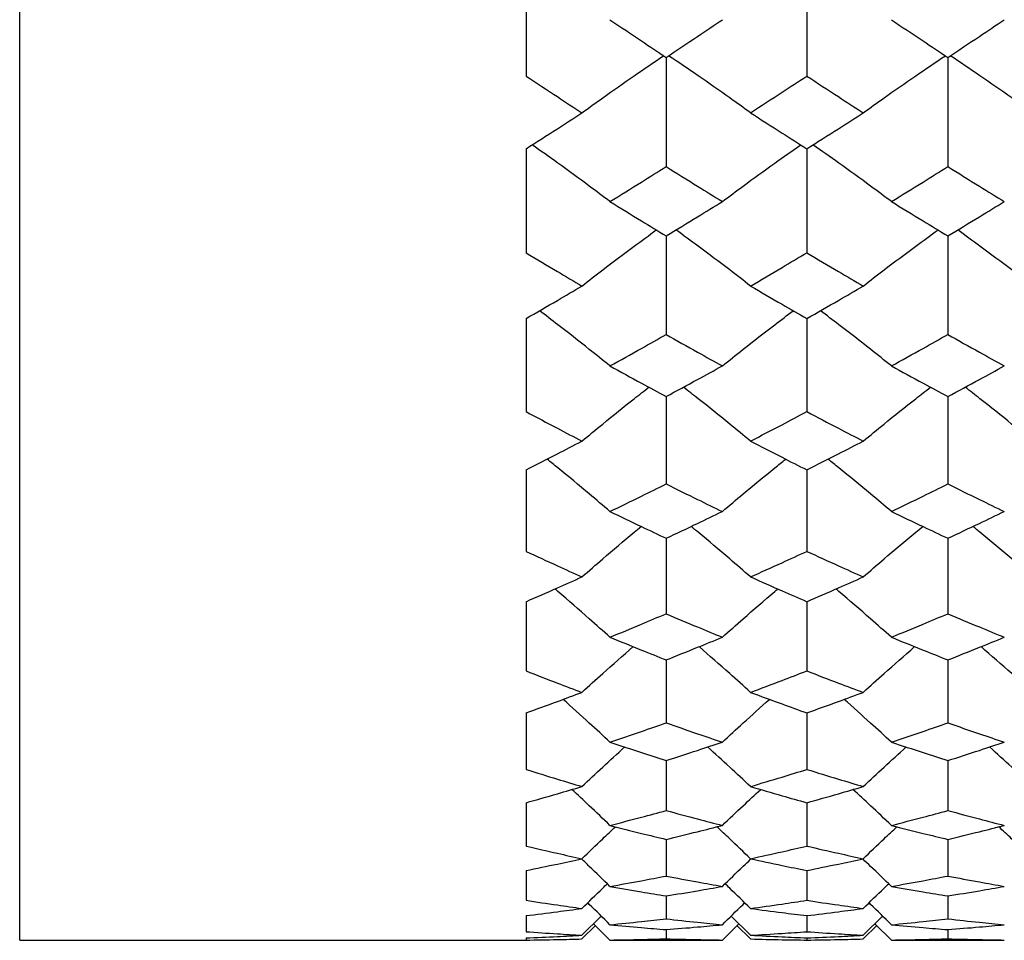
# Model space of a CAD drawing. Header units: inches. Extents: x 1.7 to 20.7, y 4 to 15.1.
# Tile 4 of 54: x 13.153 to 13.639, y 4.04 to 4.495. Entities that reach past the tile are written whole.
import ezdxf

# ---------------------------------------------------------------- set-up
doc = ezdxf.new("R2010")
doc.units = ezdxf.units.IN
doc.header["$MEASUREMENT"] = 0

msp = doc.modelspace()

# ---------------------------------------------------------------- linework, layer by layer
at = {"color": 7, "linetype": 'Continuous', "lineweight": 25}
for p, q in [((13.15252, 4.04024), (13.15252, 5.56128)), ((13.40252, 4.52307), (13.40252, 4.46676)), ((13.54115, 4.52229), (13.54115, 4.46676)), ((13.47168, 4.47595), (13.47168, 4.42209)), ((13.61079, 4.47595), (13.61079, 4.42209)), ((13.40252, 4.43085), (13.40252, 4.37954)), ((13.54115, 4.43085), (13.54115, 4.37954)), ((13.47168, 4.38787), (13.47168, 4.3392)), ((13.61079, 4.38787), (13.61079, 4.3392)), ((13.40252, 4.34708), (13.40252, 4.30114)), ((13.54115, 4.34708), (13.54115, 4.30114)), ((13.47168, 4.30857), (13.47168, 4.26545)), ((13.61079, 4.30857), (13.61079, 4.26545)), ((13.40252, 4.27239), (13.40252, 4.23218)), ((13.54115, 4.27239), (13.54115, 4.23218)), ((13.47168, 4.23864), (13.47168, 4.2014)), ((13.61079, 4.23864), (13.61079, 4.2014)), ((13.40252, 4.20735), (13.40252, 4.17317)), ((13.54115, 4.20735), (13.54115, 4.17317)), ((13.47168, 4.17861), (13.47168, 4.14754)), ((13.61079, 4.17861), (13.61079, 4.14754)), ((13.40252, 4.15246), (13.40252, 4.12457)), ((13.54115, 4.15246), (13.54115, 4.12457)), ((13.47168, 4.12895), (13.47168, 4.10428)), ((13.61079, 4.12895), (13.61079, 4.10428)), ((13.40252, 4.10812), (13.40252, 4.08674)), ((13.54115, 4.10812), (13.54115, 4.08674)), ((13.47168, 4.09003), (13.47168, 4.07195)), ((13.61079, 4.09003), (13.61079, 4.07195)), ((13.40252, 4.07469), (13.40252, 4.05997)), ((13.54115, 4.07469), (13.54115, 4.05997)), ((13.47168, 4.06214), (13.47168, 4.0508)), ((13.61079, 4.06214), (13.61079, 4.0508)), ((13.40252, 4.05241), (13.40252, 4.04447)), ((13.43014, 4.04273), (13.43968, 4.05214)), ((13.51334, 4.04273), (13.50375, 4.05214)), ((13.54115, 4.05241), (13.54115, 4.04447)), ((13.56899, 4.04273), (13.5786, 4.05214)), ((13.43014, 4.04089), (13.4368, 4.04747)), ((13.44397, 4.04038), (13.43587, 4.04838)), ((13.47168, 4.0455), (13.47168, 4.04098)), ((13.49944, 4.04038), (13.50758, 4.04838)), ((13.51334, 4.04089), (13.50665, 4.04747)), ((13.56899, 4.04089), (13.5757, 4.04747)), ((13.58292, 4.04038), (13.57477, 4.04838)), ((13.61079, 4.0455), (13.61079, 4.04098)), ((13.15252, 4.04024), (13.40252, 4.04024)), ((13.40252, 4.04145), (13.40252, 4.04024)), ((13.46624, 4.04024), (13.47713, 4.04024)), ((13.54115, 4.04145), (13.54115, 4.04035)), ((13.60532, 4.04024), (13.61626, 4.04024))]:
    msp.add_line(p, q, dxfattribs=at)
for points, knots in [([(13.44397, 4.49456), (13.44914, 4.49106), (13.45838, 4.48482), (13.46762, 4.47866), (13.47168, 4.47595)], [0, 0, 0, 0, 0.5597614, 1, 1, 1, 1]), ([(13.47168, 4.47595), (13.47686, 4.4794), (13.48611, 4.48557), (13.49537, 4.49181), (13.49944, 4.49456)], [0, 0, 0, 0, 0.5598, 1, 1, 1, 1]), ([(13.58292, 4.49456), (13.58812, 4.49106), (13.59741, 4.48482), (13.6067, 4.47866), (13.61079, 4.47595)], [0, 0, 0, 0, 0.5599549, 1, 1, 1, 1]), ([(13.61079, 4.47595), (13.61599, 4.4794), (13.62528, 4.48556), (13.63457, 4.49181), (13.63866, 4.49456)], [0, 0, 0, 0, 0.5599936, 1, 1, 1, 1]), ([(13.43014, 4.44864), (13.43354, 4.4511), (13.44205, 4.45724), (13.45546, 4.46664), (13.4656, 4.47348), (13.47046, 4.47676)], [0, 0, 0, 0, 0.257404, 0.643597, 1, 1, 1, 1]), ([(13.51334, 4.44864), (13.50992, 4.4511), (13.50138, 4.45723), (13.48793, 4.46663), (13.47778, 4.47348), (13.47291, 4.47676)], [0, 0, 0, 0, 0.257401, 0.64358, 1, 1, 1, 1]), ([(13.56899, 4.44864), (13.57242, 4.4511), (13.58099, 4.45723), (13.59448, 4.46663), (13.60467, 4.47348), (13.60956, 4.47676)], [0, 0, 0, 0, 0.257405, 0.643595, 1, 1, 1, 1]), ([(13.65259, 4.44864), (13.64917, 4.4511), (13.6406, 4.45723), (13.6271, 4.46663), (13.61691, 4.47348), (13.61201, 4.47676)], [0, 0, 0, 0, 0.257401, 0.643584, 1, 1, 1, 1]), ([(13.40252, 4.46676), (13.40767, 4.46336), (13.41687, 4.45728), (13.42608, 4.45128), (13.43014, 4.44864)], [0, 0, 0, 0, 0.559703, 1, 1, 1, 1]), ([(13.51334, 4.44864), (13.51853, 4.452), (13.5278, 4.45801), (13.53707, 4.46409), (13.54115, 4.46676)], [0, 0, 0, 0, 0.559858, 1, 1, 1, 1]), ([(13.54115, 4.46676), (13.54635, 4.46336), (13.55563, 4.45728), (13.56491, 4.45128), (13.56899, 4.44864)], [0, 0, 0, 0, 0.559897, 1, 1, 1, 1]), ([(13.40252, 4.43085), (13.40767, 4.43415), (13.41687, 4.44004), (13.42608, 4.44601), (13.43014, 4.44864)], [0, 0, 0, 0, 0.559703, 1, 1, 1, 1]), ([(13.51334, 4.44864), (13.51853, 4.4453), (13.5278, 4.43933), (13.53707, 4.43344), (13.54115, 4.43085)], [0, 0, 0, 0, 0.559858, 1, 1, 1, 1]), ([(13.54115, 4.43085), (13.54635, 4.43415), (13.55563, 4.44004), (13.56491, 4.44601), (13.56899, 4.44864)], [0, 0, 0, 0, 0.559897, 1, 1, 1, 1]), ([(13.44397, 4.40481), (13.44057, 4.40736), (13.43207, 4.41373), (13.41928, 4.42308), (13.40978, 4.42979), (13.40553, 4.43278)], [0, 0, 0, 0, 0.269261, 0.67323, 1, 1, 1, 1]), ([(13.49944, 4.40481), (13.50286, 4.40736), (13.51141, 4.41374), (13.52427, 4.42309), (13.53384, 4.42979), (13.53812, 4.43278)], [0, 0, 0, 0, 0.269284, 0.673298, 1, 1, 1, 1]), ([(13.58292, 4.40481), (13.5795, 4.40736), (13.57093, 4.41374), (13.55804, 4.42309), (13.54847, 4.42979), (13.54418, 4.43278)], [0, 0, 0, 0, 0.269267, 0.67325, 1, 1, 1, 1]), ([(13.44397, 4.40481), (13.44914, 4.40801), (13.45838, 4.41373), (13.46762, 4.41953), (13.47168, 4.42209)], [0, 0, 0, 0, 0.559761, 1, 1, 1, 1]), ([(13.47168, 4.42209), (13.47686, 4.41884), (13.48611, 4.41304), (13.49537, 4.40732), (13.49944, 4.40481)], [0, 0, 0, 0, 0.5598, 1, 1, 1, 1]), ([(13.58292, 4.40481), (13.58812, 4.40801), (13.59741, 4.41373), (13.6067, 4.41953), (13.61079, 4.42209)], [0, 0, 0, 0, 0.5599549, 1, 1, 1, 1]), ([(13.61079, 4.42209), (13.61599, 4.41884), (13.62528, 4.41304), (13.63457, 4.40732), (13.63866, 4.40481)], [0, 0, 0, 0, 0.5599936, 1, 1, 1, 1]), ([(13.44397, 4.40481), (13.44914, 4.40162), (13.45838, 4.39593), (13.46762, 4.39034), (13.47168, 4.38787)], [0, 0, 0, 0, 0.559761, 1, 1, 1, 1]), ([(13.47168, 4.38787), (13.47686, 4.39101), (13.48611, 4.39661), (13.49537, 4.4023), (13.49944, 4.40481)], [0, 0, 0, 0, 0.5598, 1, 1, 1, 1]), ([(13.58292, 4.40481), (13.58812, 4.40162), (13.59741, 4.39594), (13.6067, 4.39034), (13.61079, 4.38787)], [0, 0, 0, 0, 0.5599549, 1, 1, 1, 1]), ([(13.61079, 4.38787), (13.61599, 4.39101), (13.62528, 4.39661), (13.63457, 4.4023), (13.63866, 4.40481)], [0, 0, 0, 0, 0.559994, 1, 1, 1, 1]), ([(13.43014, 4.36313), (13.43354, 4.36578), (13.44205, 4.3724), (13.45427, 4.38164), (13.4632, 4.38814), (13.46685, 4.39081)], [0, 0, 0, 0, 0.282393, 0.706079, 1, 1, 1, 1]), ([(13.51334, 4.36313), (13.50992, 4.36578), (13.50138, 4.37239), (13.48913, 4.38163), (13.48018, 4.38814), (13.47652, 4.39081)], [0, 0, 0, 0, 0.282349, 0.705957, 1, 1, 1, 1]), ([(13.56899, 4.36313), (13.57242, 4.36578), (13.58099, 4.37239), (13.59328, 4.38164), (13.60225, 4.38814), (13.60593, 4.39081)], [0, 0, 0, 0, 0.282384, 0.706052, 1, 1, 1, 1]), ([(13.65259, 4.36313), (13.64917, 4.36578), (13.6406, 4.37239), (13.6283, 4.38164), (13.61932, 4.38814), (13.61564, 4.39081)], [0, 0, 0, 0, 0.282361, 0.705991, 1, 1, 1, 1]), ([(13.40252, 4.37954), (13.40767, 4.37645), (13.41687, 4.37094), (13.42608, 4.36552), (13.43014, 4.36313)], [0, 0, 0, 0, 0.559703, 1, 1, 1, 1]), ([(13.51334, 4.36313), (13.51853, 4.36617), (13.5278, 4.3716), (13.53707, 4.37711), (13.54115, 4.37954)], [0, 0, 0, 0, 0.5598581, 1, 1, 1, 1]), ([(13.54115, 4.37954), (13.54635, 4.37645), (13.55563, 4.37094), (13.56491, 4.36552), (13.56899, 4.36313)], [0, 0, 0, 0, 0.559897, 1, 1, 1, 1]), ([(13.40252, 4.34708), (13.40767, 4.35006), (13.41687, 4.35536), (13.42608, 4.36076), (13.43014, 4.36313)], [0, 0, 0, 0, 0.559703, 1, 1, 1, 1]), ([(13.51334, 4.36313), (13.51853, 4.36011), (13.5278, 4.35472), (13.53707, 4.34942), (13.54115, 4.34708)], [0, 0, 0, 0, 0.559858, 1, 1, 1, 1]), ([(13.54115, 4.34708), (13.54635, 4.35006), (13.55563, 4.35536), (13.56491, 4.36076), (13.56899, 4.36313)], [0, 0, 0, 0, 0.559897, 1, 1, 1, 1]), ([(13.44397, 4.3237), (13.44057, 4.32643), (13.43207, 4.33326), (13.42048, 4.34235), (13.41219, 4.34862), (13.40915, 4.35092)], [0, 0, 0, 0, 0.296902, 0.742341, 1, 1, 1, 1]), ([(13.49944, 4.3237), (13.50286, 4.32643), (13.51141, 4.33327), (13.52307, 4.34236), (13.53141, 4.34862), (13.53447, 4.35092)], [0, 0, 0, 0, 0.296979, 0.742547, 1, 1, 1, 1]), ([(13.58292, 4.3237), (13.5795, 4.32643), (13.57093, 4.33327), (13.55925, 4.34236), (13.5509, 4.34862), (13.54784, 4.35092)], [0, 0, 0, 0, 0.296924, 0.742402, 1, 1, 1, 1]), ([(13.44397, 4.3237), (13.44914, 4.32657), (13.45838, 4.33169), (13.46762, 4.3369), (13.47168, 4.3392)], [0, 0, 0, 0, 0.559761, 1, 1, 1, 1]), ([(13.47168, 4.3392), (13.47686, 4.33628), (13.48611, 4.33107), (13.49537, 4.32595), (13.49944, 4.3237)], [0, 0, 0, 0, 0.5598, 1, 1, 1, 1]), ([(13.58292, 4.3237), (13.58812, 4.32657), (13.59741, 4.33169), (13.6067, 4.3369), (13.61079, 4.3392)], [0, 0, 0, 0, 0.5599549, 1, 1, 1, 1]), ([(13.61079, 4.3392), (13.61599, 4.33628), (13.62528, 4.33107), (13.63457, 4.32595), (13.63866, 4.3237)], [0, 0, 0, 0, 0.559994, 1, 1, 1, 1]), ([(13.44397, 4.3237), (13.44914, 4.32085), (13.45838, 4.31576), (13.46762, 4.31077), (13.47168, 4.30857)], [0, 0, 0, 0, 0.5597614, 1, 1, 1, 1]), ([(13.47168, 4.30857), (13.47686, 4.31137), (13.48611, 4.31637), (13.49537, 4.32146), (13.49944, 4.3237)], [0, 0, 0, 0, 0.5598, 1, 1, 1, 1]), ([(13.58292, 4.3237), (13.58812, 4.32085), (13.59741, 4.31576), (13.6067, 4.31077), (13.61079, 4.30857)], [0, 0, 0, 0, 0.559955, 1, 1, 1, 1]), ([(13.61079, 4.30857), (13.61599, 4.31137), (13.62528, 4.31636), (13.63457, 4.32146), (13.63866, 4.3237)], [0, 0, 0, 0, 0.5599936, 1, 1, 1, 1]), ([(13.43014, 4.28658), (13.43354, 4.2894), (13.44206, 4.29645), (13.45305, 4.30533), (13.46074, 4.3113), (13.46317, 4.31318)], [0, 0, 0, 0, 0.313399, 0.783603, 1, 1, 1, 1]), ([(13.51334, 4.28658), (13.50992, 4.28939), (13.50138, 4.29644), (13.49034, 4.30532), (13.48264, 4.3113), (13.4802, 4.31319)], [0, 0, 0, 0, 0.31329, 0.783319, 1, 1, 1, 1]), ([(13.56899, 4.28658), (13.57242, 4.2894), (13.58099, 4.29644), (13.59205, 4.30532), (13.59979, 4.3113), (13.60223, 4.31318)], [0, 0, 0, 0, 0.313376, 0.78354, 1, 1, 1, 1]), ([(13.65259, 4.28658), (13.64917, 4.2894), (13.64059, 4.29644), (13.62952, 4.30532), (13.62178, 4.3113), (13.61934, 4.31319)], [0, 0, 0, 0, 0.31332, 0.783399, 1, 1, 1, 1]), ([(13.40252, 4.30114), (13.40767, 4.2984), (13.41687, 4.2935), (13.42608, 4.28869), (13.43014, 4.28658)], [0, 0, 0, 0, 0.559703, 1, 1, 1, 1]), ([(13.51334, 4.28658), (13.51853, 4.28927), (13.5278, 4.29408), (13.53707, 4.29898), (13.54115, 4.30114)], [0, 0, 0, 0, 0.5598581, 1, 1, 1, 1]), ([(13.54115, 4.30114), (13.54635, 4.2984), (13.55563, 4.2935), (13.56491, 4.28869), (13.56899, 4.28658)], [0, 0, 0, 0, 0.559897, 1, 1, 1, 1]), ([(13.40252, 4.27239), (13.40767, 4.27502), (13.41687, 4.2797), (13.42608, 4.28448), (13.43014, 4.28658)], [0, 0, 0, 0, 0.559703, 1, 1, 1, 1]), ([(13.51334, 4.28658), (13.51853, 4.2839), (13.5278, 4.27913), (13.53707, 4.27445), (13.54115, 4.27239)], [0, 0, 0, 0, 0.559858, 1, 1, 1, 1]), ([(13.54115, 4.27239), (13.54635, 4.27502), (13.55563, 4.2797), (13.56491, 4.28448), (13.56899, 4.28658)], [0, 0, 0, 0, 0.559897, 1, 1, 1, 1]), ([(13.44397, 4.25185), (13.44057, 4.25474), (13.43207, 4.26197), (13.42171, 4.27059), (13.41466, 4.27624), (13.41287, 4.27768)], [0, 0, 0, 0, 0.33189, 0.829821, 1, 1, 1, 1]), ([(13.49944, 4.25185), (13.50286, 4.25474), (13.51141, 4.26198), (13.52183, 4.2706), (13.52891, 4.27624), (13.53071, 4.27768)], [0, 0, 0, 0, 0.332054, 0.830245, 1, 1, 1, 1]), ([(13.58292, 4.25185), (13.5795, 4.25474), (13.57093, 4.26198), (13.56049, 4.2706), (13.5534, 4.27624), (13.55159, 4.27768)], [0, 0, 0, 0, 0.331937, 0.829945, 1, 1, 1, 1]), ([(13.44397, 4.25185), (13.44914, 4.25436), (13.45838, 4.25885), (13.46762, 4.26343), (13.47168, 4.26545)], [0, 0, 0, 0, 0.5597614, 1, 1, 1, 1]), ([(13.47168, 4.26545), (13.47686, 4.26288), (13.48611, 4.2583), (13.49537, 4.25382), (13.49944, 4.25185)], [0, 0, 0, 0, 0.5598, 1, 1, 1, 1]), ([(13.58292, 4.25185), (13.58812, 4.25436), (13.59741, 4.25885), (13.6067, 4.26343), (13.61079, 4.26545)], [0, 0, 0, 0, 0.559955, 1, 1, 1, 1]), ([(13.61079, 4.26545), (13.61599, 4.26288), (13.62528, 4.2583), (13.63457, 4.25382), (13.63866, 4.25185)], [0, 0, 0, 0, 0.559994, 1, 1, 1, 1]), ([(13.44397, 4.25185), (13.44914, 4.24935), (13.45838, 4.2449), (13.46762, 4.24055), (13.47168, 4.23864)], [0, 0, 0, 0, 0.559761, 1, 1, 1, 1]), ([(13.47168, 4.23864), (13.47686, 4.24107), (13.48611, 4.24543), (13.49537, 4.24989), (13.49944, 4.25185)], [0, 0, 0, 0, 0.5598, 1, 1, 1, 1]), ([(13.58292, 4.25185), (13.58812, 4.24935), (13.59741, 4.2449), (13.6067, 4.24055), (13.61079, 4.23864)], [0, 0, 0, 0, 0.559955, 1, 1, 1, 1]), ([(13.61079, 4.23864), (13.61599, 4.24108), (13.62528, 4.24543), (13.63457, 4.24989), (13.63866, 4.25185)], [0, 0, 0, 0, 0.559994, 1, 1, 1, 1]), ([(13.43014, 4.21957), (13.43355, 4.22253), (13.44206, 4.22996), (13.45179, 4.23826), (13.45821, 4.24352), (13.45936, 4.24446)], [0, 0, 0, 0, 0.353576, 0.884061, 1, 1, 1, 1]), ([(13.51334, 4.21957), (13.50992, 4.22253), (13.50137, 4.22995), (13.4916, 4.23825), (13.48517, 4.24352), (13.48402, 4.24447)], [0, 0, 0, 0, 0.353372, 0.883535, 1, 1, 1, 1]), ([(13.56899, 4.21957), (13.57242, 4.22253), (13.58099, 4.22995), (13.59079, 4.23826), (13.59724, 4.24352), (13.5984, 4.24446)], [0, 0, 0, 0, 0.353532, 0.883943, 1, 1, 1, 1]), ([(13.65259, 4.21957), (13.64917, 4.22253), (13.64059, 4.22995), (13.63079, 4.23826), (13.62433, 4.24352), (13.62317, 4.24447)], [0, 0, 0, 0, 0.353429, 0.883685, 1, 1, 1, 1]), ([(13.40252, 4.23218), (13.40767, 4.2298), (13.41687, 4.22554), (13.42608, 4.22139), (13.43014, 4.21957)], [0, 0, 0, 0, 0.5597034, 1, 1, 1, 1]), ([(13.51334, 4.21957), (13.51853, 4.22189), (13.5278, 4.22605), (13.53707, 4.23031), (13.54115, 4.23218)], [0, 0, 0, 0, 0.559858, 1, 1, 1, 1]), ([(13.54115, 4.23218), (13.54635, 4.2298), (13.55563, 4.22554), (13.56491, 4.22139), (13.56899, 4.21957)], [0, 0, 0, 0, 0.559897, 1, 1, 1, 1]), ([(13.40252, 4.20735), (13.40767, 4.20961), (13.41687, 4.21363), (13.42608, 4.21775), (13.43014, 4.21957)], [0, 0, 0, 0, 0.5597034, 1, 1, 1, 1]), ([(13.51334, 4.21957), (13.51853, 4.21726), (13.5278, 4.21314), (13.53707, 4.20912), (13.54115, 4.20735)], [0, 0, 0, 0, 0.5598581, 1, 1, 1, 1]), ([(13.54115, 4.20735), (13.54635, 4.20961), (13.55563, 4.21363), (13.56491, 4.21775), (13.56899, 4.21957)], [0, 0, 0, 0, 0.559897, 1, 1, 1, 1]), ([(13.44397, 4.1898), (13.44057, 4.19283), (13.43206, 4.20041), (13.42299, 4.20835), (13.41725, 4.21319), (13.41675, 4.2136)], [0, 0, 0, 0, 0.3784186, 0.946156, 1, 1, 1, 1]), ([(13.49944, 4.1898), (13.50286, 4.19283), (13.51141, 4.20042), (13.52054, 4.20836), (13.52631, 4.21319), (13.52681, 4.21361)], [0, 0, 0, 0, 0.378559, 0.946523, 1, 1, 1, 1]), ([(13.58292, 4.1898), (13.57949, 4.19283), (13.57093, 4.20042), (13.56179, 4.20835), (13.556, 4.21319), (13.5555, 4.2136)], [0, 0, 0, 0, 0.3785055, 0.9463799, 1, 1, 1, 1]), ([(13.44397, 4.1898), (13.44914, 4.19194), (13.45838, 4.19576), (13.46762, 4.19968), (13.47168, 4.2014)], [0, 0, 0, 0, 0.559761, 1, 1, 1, 1]), ([(13.47168, 4.2014), (13.47686, 4.19921), (13.48611, 4.19529), (13.49537, 4.19148), (13.49944, 4.1898)], [0, 0, 0, 0, 0.5598, 1, 1, 1, 1]), ([(13.58292, 4.1898), (13.58812, 4.19194), (13.59741, 4.19576), (13.6067, 4.19968), (13.61079, 4.2014)], [0, 0, 0, 0, 0.559955, 1, 1, 1, 1]), ([(13.61079, 4.2014), (13.61599, 4.19921), (13.62528, 4.19529), (13.63457, 4.19148), (13.63866, 4.1898)], [0, 0, 0, 0, 0.559994, 1, 1, 1, 1]), ([(13.44397, 4.1898), (13.44914, 4.18768), (13.45838, 4.1839), (13.46762, 4.18023), (13.47168, 4.17861)], [0, 0, 0, 0, 0.559761, 1, 1, 1, 1]), ([(13.47168, 4.17861), (13.47686, 4.18067), (13.48611, 4.18435), (13.49537, 4.18813), (13.49944, 4.1898)], [0, 0, 0, 0, 0.5598001, 1, 1, 1, 1]), ([(13.58292, 4.1898), (13.58812, 4.18768), (13.59741, 4.1839), (13.6067, 4.18023), (13.61079, 4.17861)], [0, 0, 0, 0, 0.559955, 1, 1, 1, 1]), ([(13.61079, 4.17861), (13.61599, 4.18067), (13.62528, 4.18435), (13.63457, 4.18813), (13.63866, 4.1898)], [0, 0, 0, 0, 0.5599936, 1, 1, 1, 1]), ([(13.43014, 4.1626), (13.43354, 4.16571), (13.44187, 4.1733), (13.45036, 4.18075), (13.45538, 4.18515)], [0, 0, 0, 0, 0.40826, 1, 1, 1, 1]), ([(13.51334, 4.1626), (13.50992, 4.1657), (13.50156, 4.17329), (13.49305, 4.18074), (13.48801, 4.18515)], [0, 0, 0, 0, 0.408203, 1, 1, 1, 1]), ([(13.56899, 4.1626), (13.57242, 4.1657), (13.5808, 4.1733), (13.58935, 4.18075), (13.5944, 4.18515)], [0, 0, 0, 0, 0.408196, 1, 1, 1, 1]), ([(13.65259, 4.1626), (13.64917, 4.1657), (13.64078, 4.17329), (13.63224, 4.18074), (13.62719, 4.18515)], [0, 0, 0, 0, 0.408302, 1, 1, 1, 1]), ([(13.40252, 4.17317), (13.40767, 4.17117), (13.41687, 4.1676), (13.42608, 4.16413), (13.43014, 4.1626)], [0, 0, 0, 0, 0.5597034, 1, 1, 1, 1]), ([(13.51334, 4.1626), (13.51853, 4.16455), (13.5278, 4.16802), (13.53707, 4.1716), (13.54115, 4.17317)], [0, 0, 0, 0, 0.559858, 1, 1, 1, 1]), ([(13.54115, 4.17317), (13.54635, 4.17117), (13.55563, 4.1676), (13.56491, 4.16413), (13.56899, 4.1626)], [0, 0, 0, 0, 0.5598968, 1, 1, 1, 1]), ([(13.40252, 4.15246), (13.40767, 4.15432), (13.41687, 4.15766), (13.42608, 4.16109), (13.43014, 4.1626)], [0, 0, 0, 0, 0.5597034, 1, 1, 1, 1]), ([(13.51334, 4.1626), (13.51853, 4.16068), (13.5278, 4.15725), (13.53707, 4.15392), (13.54115, 4.15246)], [0, 0, 0, 0, 0.559858, 1, 1, 1, 1]), ([(13.54115, 4.15246), (13.54635, 4.15432), (13.55563, 4.15766), (13.56491, 4.16109), (13.56899, 4.1626)], [0, 0, 0, 0, 0.559897, 1, 1, 1, 1]), ([(13.44397, 4.13803), (13.44058, 4.14118), (13.43292, 4.14829), (13.42513, 4.15526), (13.4208, 4.15914)], [0, 0, 0, 0, 0.443891, 1, 1, 1, 1]), ([(13.49944, 4.13803), (13.50286, 4.14119), (13.51055, 4.1483), (13.51838, 4.15527), (13.52274, 4.15914)], [0, 0, 0, 0, 0.444014, 1, 1, 1, 1]), ([(13.58292, 4.13803), (13.5795, 4.14119), (13.57179, 4.14829), (13.56395, 4.15526), (13.55958, 4.15914)], [0, 0, 0, 0, 0.44402, 1, 1, 1, 1]), ([(13.44397, 4.13803), (13.44914, 4.13978), (13.45838, 4.1429), (13.46762, 4.14612), (13.47168, 4.14754)], [0, 0, 0, 0, 0.5597614, 1, 1, 1, 1]), ([(13.47168, 4.14754), (13.47686, 4.14574), (13.48611, 4.14252), (13.49537, 4.1394), (13.49944, 4.13803)], [0, 0, 0, 0, 0.5598001, 1, 1, 1, 1]), ([(13.58292, 4.13803), (13.58812, 4.13978), (13.59741, 4.1429), (13.6067, 4.14612), (13.61079, 4.14754)], [0, 0, 0, 0, 0.559955, 1, 1, 1, 1]), ([(13.61079, 4.14754), (13.61599, 4.14574), (13.62528, 4.14252), (13.63457, 4.1394), (13.63866, 4.13803)], [0, 0, 0, 0, 0.5599936, 1, 1, 1, 1]), ([(13.44397, 4.13803), (13.44914, 4.13631), (13.45838, 4.13323), (13.46762, 4.13026), (13.47168, 4.12895)], [0, 0, 0, 0, 0.559761, 1, 1, 1, 1]), ([(13.47168, 4.12895), (13.47686, 4.13061), (13.48611, 4.13359), (13.49537, 4.13667), (13.49944, 4.13803)], [0, 0, 0, 0, 0.5598, 1, 1, 1, 1]), ([(13.58292, 4.13803), (13.58812, 4.13631), (13.59741, 4.13323), (13.6067, 4.13026), (13.61079, 4.12895)], [0, 0, 0, 0, 0.559955, 1, 1, 1, 1]), ([(13.61079, 4.12895), (13.61599, 4.13061), (13.62528, 4.13359), (13.63457, 4.13667), (13.63866, 4.13803)], [0, 0, 0, 0, 0.5599936, 1, 1, 1, 1]), ([(13.43014, 4.11613), (13.43354, 4.11933), (13.4405, 4.1259), (13.44759, 4.13234), (13.45122, 4.13563)], [0, 0, 0, 0, 0.48845, 1, 1, 1, 1]), ([(13.51334, 4.11613), (13.50992, 4.11933), (13.50294, 4.12589), (13.49582, 4.13233), (13.49219, 4.13563)], [0, 0, 0, 0, 0.488313, 1, 1, 1, 1]), ([(13.56899, 4.11613), (13.57242, 4.11933), (13.57942, 4.1259), (13.58656, 4.13234), (13.59021, 4.13563)], [0, 0, 0, 0, 0.488357, 1, 1, 1, 1]), ([(13.65259, 4.11613), (13.64917, 4.11933), (13.64216, 4.1259), (13.63503, 4.13233), (13.63138, 4.13563)], [0, 0, 0, 0, 0.488451, 1, 1, 1, 1]), ([(13.40252, 4.12457), (13.40767, 4.12296), (13.41687, 4.1201), (13.42608, 4.11734), (13.43014, 4.11613)], [0, 0, 0, 0, 0.559703, 1, 1, 1, 1]), ([(13.51334, 4.11613), (13.51853, 4.11767), (13.5278, 4.12044), (13.53707, 4.1233), (13.54115, 4.12457)], [0, 0, 0, 0, 0.559858, 1, 1, 1, 1]), ([(13.54115, 4.12457), (13.54635, 4.12296), (13.55563, 4.1201), (13.56491, 4.11734), (13.56899, 4.11613)], [0, 0, 0, 0, 0.559897, 1, 1, 1, 1]), ([(13.40252, 4.10812), (13.40767, 4.10959), (13.41687, 4.11221), (13.42608, 4.11493), (13.43014, 4.11613)], [0, 0, 0, 0, 0.559703, 1, 1, 1, 1]), ([(13.44397, 4.09694), (13.44058, 4.10018), (13.43435, 4.10614), (13.42801, 4.11199), (13.42512, 4.11465)], [0, 0, 0, 0, 0.544938, 1, 1, 1, 1]), ([(13.49944, 4.09694), (13.50286, 4.10019), (13.50912, 4.10615), (13.51549, 4.112), (13.51839, 4.11466)], [0, 0, 0, 0, 0.545193, 1, 1, 1, 1]), ([(13.51334, 4.11613), (13.51853, 4.1146), (13.5278, 4.11188), (13.53707, 4.10927), (13.54115, 4.10812)], [0, 0, 0, 0, 0.559858, 1, 1, 1, 1]), ([(13.54115, 4.10812), (13.54635, 4.10959), (13.55563, 4.1122), (13.56491, 4.11493), (13.56899, 4.11613)], [0, 0, 0, 0, 0.5598968, 1, 1, 1, 1]), ([(13.58292, 4.09694), (13.5795, 4.10018), (13.57323, 4.10614), (13.56684, 4.11199), (13.56394, 4.11465)], [0, 0, 0, 0, 0.545125, 1, 1, 1, 1]), ([(13.44397, 4.09694), (13.44914, 4.09828), (13.45838, 4.10068), (13.46762, 4.10318), (13.47168, 4.10428)], [0, 0, 0, 0, 0.559761, 1, 1, 1, 1]), ([(13.47168, 4.10428), (13.47686, 4.10288), (13.48611, 4.10038), (13.49537, 4.09799), (13.49944, 4.09694)], [0, 0, 0, 0, 0.5598001, 1, 1, 1, 1]), ([(13.58292, 4.09694), (13.58812, 4.09828), (13.59741, 4.10067), (13.6067, 4.10318), (13.61079, 4.10428)], [0, 0, 0, 0, 0.559955, 1, 1, 1, 1]), ([(13.61079, 4.10428), (13.61599, 4.10288), (13.62528, 4.10038), (13.63457, 4.09799), (13.63866, 4.09694)], [0, 0, 0, 0, 0.559994, 1, 1, 1, 1]), ([(13.43014, 4.08049), (13.43354, 4.08378), (13.43901, 4.08908), (13.44458, 4.09428), (13.4467, 4.09625)], [0, 0, 0, 0, 0.620801, 1, 1, 1, 1]), ([(13.44397, 4.09694), (13.44914, 4.09562), (13.45838, 4.09326), (13.46762, 4.09101), (13.47168, 4.09003)], [0, 0, 0, 0, 0.559761, 1, 1, 1, 1]), ([(13.47168, 4.09003), (13.47686, 4.09129), (13.48611, 4.09354), (13.49537, 4.0959), (13.49944, 4.09694)], [0, 0, 0, 0, 0.5598, 1, 1, 1, 1]), ([(13.51334, 4.08049), (13.50993, 4.08378), (13.50443, 4.08907), (13.49884, 4.09427), (13.49672, 4.09624)], [0, 0, 0, 0, 0.620473, 1, 1, 1, 1]), ([(13.56899, 4.08049), (13.57241, 4.08378), (13.57792, 4.08908), (13.58353, 4.09427), (13.58566, 4.09625)], [0, 0, 0, 0, 0.620653, 1, 1, 1, 1]), ([(13.58292, 4.09694), (13.58812, 4.09562), (13.59741, 4.09326), (13.6067, 4.09101), (13.61079, 4.09003)], [0, 0, 0, 0, 0.559955, 1, 1, 1, 1]), ([(13.61079, 4.09003), (13.61599, 4.09129), (13.62528, 4.09354), (13.63457, 4.0959), (13.63866, 4.09694)], [0, 0, 0, 0, 0.5599936, 1, 1, 1, 1]), ([(13.65259, 4.08049), (13.64917, 4.08378), (13.64366, 4.08908), (13.63805, 4.09427), (13.63592, 4.09624)], [0, 0, 0, 0, 0.620685, 1, 1, 1, 1]), ([(13.40252, 4.08674), (13.40767, 4.08554), (13.41687, 4.0834), (13.42608, 4.08138), (13.43014, 4.08049)], [0, 0, 0, 0, 0.559703, 1, 1, 1, 1]), ([(13.51334, 4.08049), (13.51853, 4.08163), (13.5278, 4.08366), (13.53707, 4.08579), (13.54115, 4.08674)], [0, 0, 0, 0, 0.5598581, 1, 1, 1, 1]), ([(13.54115, 4.08674), (13.54635, 4.08554), (13.55563, 4.0834), (13.56491, 4.08138), (13.56899, 4.08049)], [0, 0, 0, 0, 0.559897, 1, 1, 1, 1]), ([(13.40252, 4.07469), (13.40767, 4.07574), (13.41687, 4.07762), (13.42608, 4.07961), (13.43014, 4.08049)], [0, 0, 0, 0, 0.559703, 1, 1, 1, 1]), ([(13.44397, 4.06682), (13.44058, 4.07014), (13.43591, 4.07471), (13.43116, 4.0792), (13.42985, 4.08043)], [0, 0, 0, 0, 0.726032, 1, 1, 1, 1]), ([(13.49944, 4.06682), (13.50285, 4.07015), (13.50748, 4.07465), (13.51219, 4.07907), (13.51342, 4.08024)], [0, 0, 0, 0, 0.73712, 1, 1, 1, 1]), ([(13.51334, 4.08049), (13.51853, 4.07938), (13.5278, 4.07739), (13.53707, 4.07551), (13.54115, 4.07469)], [0, 0, 0, 0, 0.559858, 1, 1, 1, 1]), ([(13.54115, 4.07469), (13.54635, 4.07574), (13.55563, 4.07762), (13.56491, 4.07961), (13.56899, 4.08049)], [0, 0, 0, 0, 0.559897, 1, 1, 1, 1]), ([(13.58292, 4.06682), (13.57951, 4.07014), (13.57487, 4.07465), (13.57015, 4.07907), (13.56891, 4.08024)], [0, 0, 0, 0, 0.736758, 1, 1, 1, 1]), ([(13.44397, 4.06682), (13.44914, 4.06775), (13.45838, 4.06941), (13.46762, 4.07118), (13.47168, 4.07195)], [0, 0, 0, 0, 0.5597614, 1, 1, 1, 1]), ([(13.47168, 4.07195), (13.47686, 4.07097), (13.48611, 4.0692), (13.49537, 4.06755), (13.49944, 4.06682)], [0, 0, 0, 0, 0.5598, 1, 1, 1, 1]), ([(13.58292, 4.06682), (13.58812, 4.06775), (13.59741, 4.06941), (13.6067, 4.07118), (13.61079, 4.07195)], [0, 0, 0, 0, 0.559955, 1, 1, 1, 1]), ([(13.61079, 4.07195), (13.61599, 4.07097), (13.62528, 4.0692), (13.63457, 4.06755), (13.63866, 4.06682)], [0, 0, 0, 0, 0.5599936, 1, 1, 1, 1]), ([(13.43014, 4.05596), (13.43353, 4.05931), (13.43767, 4.06339), (13.44188, 4.0674), (13.44264, 4.06812)], [0, 0, 0, 0, 0.8202947, 1, 1, 1, 1]), ([(13.44397, 4.06682), (13.44914, 4.06592), (13.45838, 4.0643), (13.46762, 4.0628), (13.47168, 4.06214)], [0, 0, 0, 0, 0.559761, 1, 1, 1, 1]), ([(13.47168, 4.06214), (13.47686, 4.06298), (13.48611, 4.06449), (13.49537, 4.06611), (13.49944, 4.06682)], [0, 0, 0, 0, 0.5598, 1, 1, 1, 1]), ([(13.51334, 4.05596), (13.50993, 4.05931), (13.50578, 4.06339), (13.50155, 4.0674), (13.50078, 4.06812)], [0, 0, 0, 0, 0.819608, 1, 1, 1, 1]), ([(13.56899, 4.05596), (13.57241, 4.05931), (13.57657, 4.06339), (13.58081, 4.0674), (13.58158, 4.06812)], [0, 0, 0, 0, 0.820043, 1, 1, 1, 1]), ([(13.58292, 4.06682), (13.58812, 4.06592), (13.59741, 4.0643), (13.6067, 4.0628), (13.61079, 4.06214)], [0, 0, 0, 0, 0.559955, 1, 1, 1, 1]), ([(13.61079, 4.06214), (13.61599, 4.06298), (13.62528, 4.06449), (13.63457, 4.06611), (13.63866, 4.06682)], [0, 0, 0, 0, 0.559994, 1, 1, 1, 1]), ([(13.40252, 4.05997), (13.40767, 4.05919), (13.41687, 4.0578), (13.42608, 4.05652), (13.43014, 4.05596)], [0, 0, 0, 0, 0.5597034, 1, 1, 1, 1]), ([(13.51334, 4.05596), (13.51853, 4.05668), (13.5278, 4.05796), (13.53707, 4.05935), (13.54115, 4.05997)], [0, 0, 0, 0, 0.559858, 1, 1, 1, 1]), ([(13.54115, 4.05997), (13.54635, 4.05919), (13.55563, 4.0578), (13.56491, 4.05652), (13.56899, 4.05596)], [0, 0, 0, 0, 0.559897, 1, 1, 1, 1]), ([(13.40252, 4.05241), (13.40767, 4.05304), (13.41687, 4.05417), (13.42608, 4.05541), (13.43014, 4.05596)], [0, 0, 0, 0, 0.559703, 1, 1, 1, 1]), ([(13.44397, 4.04792), (13.44059, 4.05129), (13.43694, 4.05491), (13.43323, 4.05847), (13.43296, 4.05872)], [0, 0, 0, 0, 0.928978, 1, 1, 1, 1]), ([(13.49944, 4.04792), (13.50285, 4.05129), (13.50651, 4.05492), (13.51024, 4.05847), (13.5105, 4.05872)], [0, 0, 0, 0, 0.929881, 1, 1, 1, 1]), ([(13.51334, 4.05596), (13.51853, 4.05527), (13.5278, 4.05403), (13.53707, 4.0529), (13.54115, 4.05241)], [0, 0, 0, 0, 0.559858, 1, 1, 1, 1]), ([(13.54115, 4.05241), (13.54635, 4.05304), (13.55563, 4.05417), (13.56491, 4.05541), (13.56899, 4.05596)], [0, 0, 0, 0, 0.559897, 1, 1, 1, 1]), ([(13.58292, 4.04792), (13.57951, 4.05129), (13.57584, 4.05491), (13.5721, 4.05847), (13.57184, 4.05872)], [0, 0, 0, 0, 0.9294375, 1, 1, 1, 1]), ([(13.44397, 4.04792), (13.44914, 4.04843), (13.45838, 4.04933), (13.46762, 4.05035), (13.47168, 4.0508)], [0, 0, 0, 0, 0.559761, 1, 1, 1, 1]), ([(13.47168, 4.0508), (13.47686, 4.05023), (13.48611, 4.04922), (13.49537, 4.04832), (13.49944, 4.04792)], [0, 0, 0, 0, 0.5598, 1, 1, 1, 1]), ([(13.58292, 4.04792), (13.58812, 4.04843), (13.59741, 4.04933), (13.6067, 4.05035), (13.61079, 4.0508)], [0, 0, 0, 0, 0.559955, 1, 1, 1, 1]), ([(13.61079, 4.0508), (13.61599, 4.05023), (13.62528, 4.04922), (13.63457, 4.04832), (13.63866, 4.04792)], [0, 0, 0, 0, 0.5599936, 1, 1, 1, 1]), ([(13.44397, 4.04792), (13.44914, 4.04744), (13.45838, 4.04658), (13.46762, 4.04583), (13.47168, 4.0455)], [0, 0, 0, 0, 0.5597614, 1, 1, 1, 1]), ([(13.47168, 4.0455), (13.47686, 4.04593), (13.48611, 4.04668), (13.49537, 4.04754), (13.49944, 4.04792)], [0, 0, 0, 0, 0.5598001, 1, 1, 1, 1]), ([(13.58292, 4.04792), (13.58812, 4.04744), (13.59741, 4.04658), (13.6067, 4.04583), (13.61079, 4.0455)], [0, 0, 0, 0, 0.5599549, 1, 1, 1, 1]), ([(13.61079, 4.0455), (13.61599, 4.04593), (13.62528, 4.04668), (13.63457, 4.04754), (13.63866, 4.04792)], [0, 0, 0, 0, 0.559994, 1, 1, 1, 1]), ([(13.40252, 4.04447), (13.40767, 4.04411), (13.41687, 4.04348), (13.42608, 4.04296), (13.43014, 4.04273)], [0, 0, 0, 0, 0.559703, 1, 1, 1, 1]), ([(13.40252, 4.04145), (13.40767, 4.04166), (13.41687, 4.04203), (13.42608, 4.04251), (13.43014, 4.04273)], [0, 0, 0, 0, 0.559703, 1, 1, 1, 1]), ([(13.40252, 4.04035), (13.40767, 4.04042), (13.41687, 4.04055), (13.42608, 4.04079), (13.43014, 4.04089)], [0, 0, 0, 0, 0.559703, 1, 1, 1, 1]), ([(13.44397, 4.04038), (13.44914, 4.04046), (13.45838, 4.04061), (13.46762, 4.04087), (13.47168, 4.04098)], [0, 0, 0, 0, 0.559761, 1, 1, 1, 1]), ([(13.44397, 4.04038), (13.44914, 4.04032), (13.45656, 4.04024), (13.46399, 4.04024), (13.46624, 4.04025)], [0, 0, 0, 0, 0.696511, 1, 1, 1, 1]), ([(13.47168, 4.04098), (13.47686, 4.04084), (13.48611, 4.04058), (13.49537, 4.04044), (13.49944, 4.04038)], [0, 0, 0, 0, 0.5598, 1, 1, 1, 1]), ([(13.47713, 4.04025), (13.48049, 4.04025), (13.48793, 4.04025), (13.49537, 4.04033), (13.49944, 4.04038)], [0, 0, 0, 0, 0.452321, 1, 1, 1, 1]), ([(13.51334, 4.04273), (13.51853, 4.04302), (13.5278, 4.04355), (13.53707, 4.04418), (13.54115, 4.04447)], [0, 0, 0, 0, 0.559858, 1, 1, 1, 1]), ([(13.51334, 4.04273), (13.51853, 4.04246), (13.5278, 4.04198), (13.53707, 4.04161), (13.54115, 4.04145)], [0, 0, 0, 0, 0.5598581, 1, 1, 1, 1]), ([(13.51334, 4.04089), (13.51853, 4.04076), (13.5278, 4.04052), (13.53707, 4.0404), (13.54115, 4.04035)], [0, 0, 0, 0, 0.559858, 1, 1, 1, 1]), ([(13.54115, 4.04447), (13.54635, 4.04411), (13.55563, 4.04348), (13.56491, 4.04296), (13.56899, 4.04273)], [0, 0, 0, 0, 0.559897, 1, 1, 1, 1]), ([(13.54115, 4.04145), (13.54635, 4.04166), (13.55563, 4.04203), (13.56491, 4.04251), (13.56899, 4.04273)], [0, 0, 0, 0, 0.559897, 1, 1, 1, 1]), ([(13.54115, 4.04035), (13.54635, 4.04042), (13.55563, 4.04055), (13.56491, 4.04079), (13.56899, 4.04089)], [0, 0, 0, 0, 0.559897, 1, 1, 1, 1]), ([(13.58292, 4.04038), (13.58812, 4.04046), (13.59741, 4.04061), (13.6067, 4.04087), (13.61079, 4.04098)], [0, 0, 0, 0, 0.559955, 1, 1, 1, 1]), ([(13.58292, 4.04038), (13.58812, 4.04032), (13.59559, 4.04024), (13.60305, 4.04024), (13.60532, 4.04025)], [0, 0, 0, 0, 0.696714, 1, 1, 1, 1]), ([(13.61079, 4.04098), (13.61599, 4.04084), (13.62528, 4.04058), (13.63457, 4.04044), (13.63866, 4.04038)], [0, 0, 0, 0, 0.559994, 1, 1, 1, 1]), ([(13.61626, 4.04025), (13.61964, 4.04025), (13.6271, 4.04025), (13.63457, 4.04033), (13.63866, 4.04038)], [0, 0, 0, 0, 0.452538, 1, 1, 1, 1])]:
    msp.add_open_spline(points, degree=3, knots=knots, dxfattribs=at)

doc.saveas('drawing.dxf')
